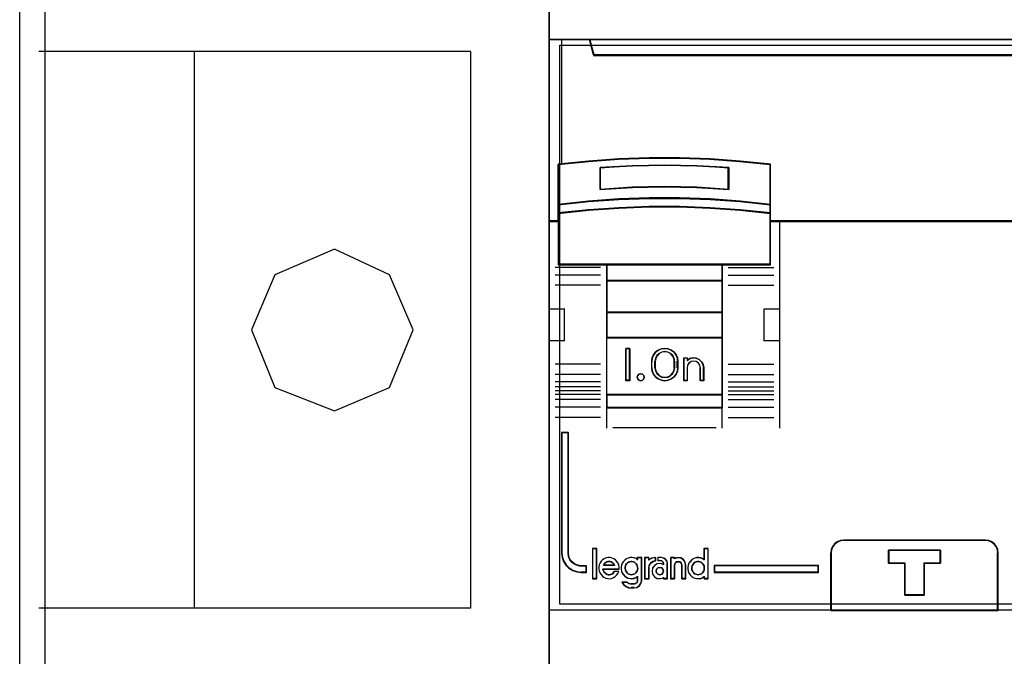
# Model space of a CAD drawing. Header units: millimetres. Extents: x 203 to 3426, y 719 to 2381.
# Tile 16 of 185: x 2512 to 2520, y 1083 to 1088. Entities that reach past the tile are written whole.
import ezdxf

# ---------------------------------------------------------------- set-up
doc = ezdxf.new("R2010")
doc.units = ezdxf.units.MM
doc.layers.add('45', color=7, linetype='Continuous')
doc.layers.add('E_Legrand_obudowy', color=7, linetype='Continuous')

# ---------------------------------------------------------------- blocks, each defined once
blk = doc.blocks.new('XL3 160 wnękowa 6x24M')
at = {"layer": 'E_Legrand_obudowy'}
for points in [[(-259.228, -72.205), (255.474, -72.205), (255.474, -1072.924), (-259.228, -1072.924), (-259.228, -72.205)], [(-257.164, -72.437), (255.694, -72.437), (255.694, -1071.563), (-257.164, -1071.563), (-257.164, -72.437)], [(-215.641, -623.885), (215.545, -623.885), (215.545, -668.998), (-215.641, -668.998), (-215.641, -623.885)], [(-222.845, -624.401), (-257.679, -624.401)], [(-245.152, -624.401), (-245.152, -669.34)], [(-222.847, -624.401), (-222.847, -669.34)], [(-227.479, -646.87), (-229.367, -642.411), (-233.828, -640.352), (-238.633, -642.411), (-240.521, -646.87), (-238.633, -651.502), (-233.828, -653.389), (-229.367, -651.502), (-227.479, -646.87)], [(-222.845, -669.339), (-257.679, -669.339)]]:
    blk.add_lwpolyline(points, dxfattribs=at)
blk = doc.blocks.new('P304 TX3')
at = {"layer": '45', "color": 139}
for points in [[(72.05327, 41.032708), (-0.0215, 41.032708), (-0.0215, -41.032709), (72.05327, -41.032709), (72.05327, 41.032708)], [(72.05327, 41.032708), (-0.0215, 41.032708), (-0.0215, -41.032709), (72.05327, -41.032709), (72.05327, 41.032708)], [(72.03177, 41.011153), (0, 41.011153), (0, -41.011153), (72.03177, -41.011153), (72.03177, 41.011153)], [(7.424626, -4.073093), (7.394228, -3.941804), (7.290875, -3.840354), (7.151046, -3.804548), (7.017295, -3.840354), (6.926102, -3.941804), (6.883545, -4.073093), (6.926102, -4.21035), (7.017295, -4.305833), (7.151046, -4.341639), (7.290875, -4.305833), (7.394228, -4.21035), (7.424626, -4.073093)], [(6.427338, -19.484384), (6.520719, -19.472892), (6.608263, -19.444161), (6.684135, -19.398192), (6.760007, -19.334985), (6.830042, -19.260285), (6.870896, -19.185585), (6.905914, -19.0879), (6.917587, -18.990215), (6.905914, -18.881039), (6.882569, -18.794846), (6.847551, -18.697162), (6.795024, -18.622462), (6.730825, -18.547762), (6.654953, -18.496046), (6.567409, -18.46157), (6.468192, -18.444331), (6.380648, -18.444331), (6.293103, -18.46157), (6.205559, -18.496046), (6.129687, -18.547762), (6.053815, -18.622462), (6.001288, -18.697162), (5.966271, -18.794846), (5.942925, -18.881039), (5.942925, -18.990215), (5.954598, -19.0879), (5.989616, -19.185585), (6.03047, -19.260285), (6.088833, -19.334985), (6.164705, -19.398192), (6.252249, -19.444161), (6.339793, -19.472892), (6.427338, -19.484384)], [(8.938576, -19.1922), (8.890457, -19.049089), (8.788204, -18.935793), (8.643848, -18.905978), (8.499492, -18.935793), (8.38521, -19.049089), (8.34912, -19.1922), (8.38521, -19.341274), (8.499492, -19.442644), (8.643848, -19.484384), (8.788204, -19.442644), (8.890457, -19.341274), (8.938576, -19.1922)], [(11.634815, -19.484384), (11.72236, -19.472892), (11.809904, -19.444161), (11.897448, -19.398192), (11.961648, -19.334985), (12.025847, -19.260285), (12.066701, -19.185585), (12.101719, -19.0879), (12.113391, -18.990215), (12.113391, -18.881039), (12.090046, -18.794846), (12.049192, -18.697162), (11.990829, -18.622462), (11.92663, -18.547762), (11.850758, -18.496046), (11.763214, -18.46157), (11.675669, -18.444331), (11.576452, -18.444331), (11.488908, -18.46157), (11.401363, -18.496046), (11.325492, -18.547762), (11.261292, -18.622462), (11.208766, -18.697162), (11.162075, -18.794846), (11.13873, -18.881039), (11.13873, -18.990215), (11.150403, -19.0879), (11.18542, -19.185585), (11.226275, -19.260285), (11.29631, -19.334985), (11.360509, -19.398192), (11.448054, -19.444161), (11.535598, -19.472892), (11.634815, -19.484384)]]:
    blk.add_lwpolyline(points, close=True, dxfattribs=at)
for points in [[(-0.0215, 22.261452), (72.05327, 22.261452)], [(3.153316, 22.261452), (3.520605, 21.034584)], [(3.475814, 21.077695), (68.555956, 21.077695)], [(17.28053, 12.514769), (14.918733, 12.772823), (12.556937, 12.952861), (10.189557, 13.042879), (7.816594, 13.042879), (5.449214, 12.952861), (3.087417, 12.772823), (0.725621, 12.514769)], [(0.725621, 12.55788), (0.725621, 4.699101)], [(14.028673, 12.239937), (11.517272, 12.404297), (8.994685, 12.459084), (6.488878, 12.404297), (3.977478, 12.239937)], [(17.23753, 4.699101), (17.23753, 12.55788)], [(3.977478, 10.583755), (3.977478, 12.283048)], [(13.985673, 10.583755), (13.985673, 12.283048)], [(14.028673, 10.583755), (11.517272, 10.747323), (8.994685, 10.815477), (6.488878, 10.747323), (3.977478, 10.583755)], [(17.28053, 9.380239), (14.918733, 9.650295), (12.556937, 9.830333), (10.189557, 9.908349), (7.816594, 9.908349), (5.449214, 9.830333), (3.087417, 9.650295), (0.725621, 9.380239)], [(17.28053, 8.708426), (14.918733, 8.966479), (12.556937, 9.146517), (10.189557, 9.236536), (7.816594, 9.236536), (5.449214, 9.146517), (3.087417, 8.966479), (0.725621, 8.708426)], [(0.768621, 8.126427), (-0.0215, 8.126427)], [(72.05327, 8.126427), (17.23753, 8.126427)], [(17.982859, 8.126427), (17.982859, -8.043798)], [(17.28053, 4.744008), (0.725621, 4.744008)], [(4.479142, 4.744008), (4.479142, -6.44869)], [(4.479142, 4.744008), (13.527009, 4.744008)], [(13.484009, 4.744008), (13.484009, -6.44869)], [(4.022269, 4.485342), (0.474789, 4.485342)], [(4.022269, 3.890769), (0.474789, 3.890769)], [(13.985673, 4.485342), (17.525987, 4.485342)], [(13.985673, 3.890769), (17.525987, 3.890769)], [(4.022269, 3.098604), (0.474789, 3.098604)], [(4.479142, 3.477622), (13.527009, 3.477622)], [(13.985673, 3.098604), (17.525987, 3.098604)], [(-0.0215, 1.255608), (1.225493, 1.255608)], [(1.180702, 1.255608), (1.180702, -1.257405)], [(4.479142, 1.009516), (13.527009, 1.009516)], [(16.786032, -1.257405), (16.786032, 1.255608)], [(16.786032, 1.255608), (18.027651, 1.255608)], [(-0.0215, -1.212498), (1.225493, -1.212498)], [(4.479142, -0.966406), (13.527009, -0.966406)], [(16.786032, -1.212498), (18.027651, -1.212498)], [(6.299465, -1.828626), (6.003842, -1.828626)], [(6.003842, -1.828626), (6.003842, -4.341639)], [(6.254674, -1.828626), (6.254674, -4.341639)], [(10.052986, -2.86329), (10.01882, -2.593128), (9.922015, -2.345958), (9.751184, -2.127529), (9.540492, -1.960833), (9.295634, -1.863115), (9.027999, -1.828626), (8.771752, -1.863115), (8.515505, -1.960833), (8.316202, -2.127529), (8.145371, -2.345958), (8.048566, -2.593128), (8.008706, -2.86329)], [(9.802154, -2.86329), (9.767754, -2.612688), (9.658822, -2.391225), (9.486823, -2.216386), (9.27469, -2.111482), (9.028158, -2.076514), (8.793093, -2.111482), (8.580961, -2.216386), (8.408962, -2.391225), (8.300029, -2.612688), (8.254163, -2.86329)], [(4.022269, -3.055494), (0.474789, -3.055494)], [(8.008706, -3.351882), (8.008706, -2.818383)], [(8.254163, -3.351882), (8.254163, -2.818383)], [(9.757363, -3.351882), (9.757363, -2.818383)], [(10.008195, -3.351882), (10.008195, -2.818383)], [(10.515234, -2.572291), (10.810857, -2.572291)], [(10.515234, -2.572291), (10.515234, -4.341639)], [(10.766066, -2.572291), (10.766066, -2.796828)], [(12.063225, -3.351882), (12.017104, -3.095897), (11.901801, -2.874819), (11.705786, -2.700284), (11.480945, -2.589745), (11.221513, -2.572291), (10.973611, -2.624652), (10.766066, -2.76428)], [(11.812393, -3.351882), (11.76589, -3.142079), (11.661257, -2.974237), (11.486869, -2.848355), (11.289229, -2.818383), (11.079964, -2.848355), (10.917202, -2.974237), (10.800943, -3.142079), (10.766066, -3.351882)], [(13.985673, -3.055494), (17.525987, -3.055494)], [(8.008706, -3.308771), (8.048566, -3.578464), (8.145371, -3.825205), (8.316202, -4.043255), (8.515505, -4.203923), (8.771752, -4.30721), (9.027999, -4.341639), (9.295634, -4.30721), (9.540492, -4.203923), (9.751184, -4.043255), (9.922015, -3.825205), (10.01882, -3.578464), (10.052986, -3.308771)], [(8.254163, -3.308771), (8.300029, -3.553546), (8.408962, -3.769181), (8.580961, -3.94402), (8.793093, -4.054751), (9.028158, -4.095547), (9.27469, -4.054751), (9.486823, -3.94402), (9.658822, -3.769181), (9.767754, -3.553546), (9.802154, -3.308771)], [(10.766066, -3.308771), (10.766066, -4.341639)], [(11.767602, -3.308771), (11.767602, -4.341639)], [(12.018434, -3.308771), (12.018434, -4.341639)], [(4.022269, -3.847659), (0.474789, -3.847659)], [(4.022269, -4.442231), (0.474789, -4.442231)], [(6.299465, -4.298528), (6.003842, -4.298528)], [(10.515234, -4.298528), (10.810857, -4.298528)], [(11.767602, -4.298528), (12.063225, -4.298528)], [(13.985673, -3.847659), (17.525987, -3.847659)], [(13.985673, -4.442231), (17.525987, -4.442231)], [(4.022269, -4.832027), (0.474789, -4.832027)], [(4.022269, -5.128415), (0.474789, -5.128415)], [(13.985673, -4.832027), (17.525987, -4.832027)], [(13.985673, -5.128415), (17.525987, -5.128415)], [(4.022269, -5.431989), (0.474789, -5.431989)], [(4.022269, -5.821784), (0.474789, -5.821784)], [(4.479142, -5.410433), (13.527009, -5.410433)], [(13.985673, -5.431989), (17.525987, -5.431989)], [(13.985673, -5.821784), (17.525987, -5.821784)], [(4.022269, -6.416357), (0.474789, -6.416357)], [(4.479142, -6.405579), (13.527009, -6.405579)], [(4.479142, -6.405579), (4.479142, -8.043798)], [(13.484009, -6.405579), (13.484009, -8.043798)], [(13.985673, -6.416357), (17.525987, -6.416357)], [(4.022269, -7.208522), (0.474789, -7.208522)], [(13.985673, -7.208522), (17.525987, -7.208522)], [(0.974661, -8.379704), (0.974661, -17.806647)], [(0.974661, -8.379704), (1.526491, -8.379704)], [(1.4817, -8.379704), (1.4817, -17.806647)], [(4.973639, -8.000687), (13.032511, -8.000687)], [(23.028165, -16.777372), (22.754957, -16.817623), (22.505001, -16.915375), (22.289922, -17.087879), (22.12716, -17.289134), (22.016715, -17.547891), (21.981837, -17.806647)], [(22.985165, -16.777372), (34.037896, -16.777372)], [(35.035849, -17.806647), (35.006772, -17.547891), (34.896279, -17.289134), (34.733449, -17.087879), (34.51828, -16.915375), (34.268219, -16.817623), (33.994896, -16.777372)], [(3.380856, -17.443796), (3.380856, -19.79155)], [(3.380856, -17.443796), (3.726646, -17.443796)], [(3.681855, -17.443796), (3.681855, -19.79155)], [(12.0686, -17.443796), (12.0686, -18.340146)], [(12.0686, -17.443796), (12.42514, -17.443796)], [(12.380348, -17.443796), (12.380348, -19.79155)], [(26.482479, -17.569537), (30.535207, -17.569537)], [(26.482479, -17.569537), (26.482479, -18.598812)], [(30.492207, -17.569537), (30.492207, -18.598812)], [(0.974661, -17.763536), (1.026273, -18.114496), (1.129496, -18.431492), (1.313004, -18.714524), (1.559594, -18.963592), (1.857795, -19.139072), (2.184669, -19.257946), (2.517278, -19.29757)], [(1.4817, -17.763536), (1.510789, -18.033049), (1.621328, -18.291094), (1.784228, -18.491795), (2.005307, -18.663824), (2.249656, -18.761308), (2.517278, -18.807182)], [(5.480678, -19.040584), (5.480678, -18.882485), (5.446309, -18.724387), (5.383299, -18.577582), (5.297377, -18.442069), (5.188542, -18.323495), (5.062522, -18.2388), (4.919318, -18.17669), (4.770386, -18.142811), (4.609997, -18.137165), (4.461065, -18.165397), (4.312132, -18.227507), (4.180385, -18.312202), (4.077278, -18.430776), (3.979899, -18.554996), (3.922617, -18.701802), (3.893976, -18.865546), (3.88252, -19.023645), (3.916889, -19.181743), (3.968443, -19.328548), (4.054365, -19.464061), (4.1632, -19.582635), (4.277763, -19.678623), (4.426696, -19.740733), (4.575628, -19.780258), (4.730288, -19.79155), (4.879221, -19.763319), (5.028153, -19.706855), (5.154173, -19.622159), (5.274464, -19.520525), (5.371843, -19.379366), (5.434853, -19.23256)], [(6.917587, -18.300961), (6.784908, -18.216239), (6.634923, -18.165406), (6.484938, -18.137165), (6.334953, -18.142813), (6.179199, -18.176702), (6.040751, -18.238832), (5.913841, -18.33485), (5.804237, -18.453461), (5.717707, -18.57772), (5.665789, -18.724571), (5.631177, -18.882719), (5.631177, -19.040867), (5.665789, -19.199015), (5.717707, -19.351514), (5.804237, -19.475773), (5.913841, -19.594384), (6.040751, -19.684754), (6.179199, -19.752532), (6.334953, -19.780773), (6.484938, -19.780773), (6.634923, -19.763828), (6.784908, -19.707347), (6.917587, -19.622625)], [(6.872795, -18.137165), (6.872795, -18.340146)], [(6.872795, -18.137165), (7.229335, -18.137165)], [(7.184544, -18.137165), (7.184544, -19.946032)], [(7.4515, -18.137165), (7.4515, -19.79155)], [(7.4515, -18.137165), (7.813415, -18.137165)], [(8.320454, -18.137165), (8.030324, -18.185433), (7.770415, -18.350924)], [(7.770415, -18.137165), (7.770415, -18.350924)], [(8.320454, -18.372479), (8.108901, -18.437762), (7.927569, -18.568328), (7.800637, -18.758242), (7.770415, -18.97783)], [(8.275663, -18.137165), (8.275663, -18.417387)], [(8.476328, -18.137165), (8.476328, -18.406609)], [(8.777326, -18.137165), (8.476328, -18.137165)], [(8.476328, -18.361702), (8.693119, -18.361702)], [(8.938576, -18.641923), (8.899241, -18.505071), (8.800903, -18.394286), (8.650119, -18.361702)], [(9.239574, -18.641923), (9.20292, -18.449634), (9.086851, -18.281382), (8.92802, -18.179228), (8.732535, -18.137165)], [(9.474281, -18.137165), (9.474281, -19.79155)], [(9.474281, -18.137165), (9.818279, -18.137165)], [(10.676483, -18.751497), (10.629667, -18.509309), (10.48922, -18.302562), (10.272697, -18.1667), (10.021062, -18.137165), (9.775279, -18.213957)], [(9.775279, -18.137165), (9.775279, -18.252128)], [(12.113391, -18.300961), (11.980712, -18.216239), (11.842265, -18.165406), (11.680742, -18.137165), (11.530757, -18.142813), (11.380773, -18.176702), (11.236556, -18.238832), (11.109646, -18.33485), (11.000041, -18.453461), (10.913512, -18.57772), (10.861594, -18.724571), (10.826982, -18.882719), (10.826982, -19.040867), (10.861594, -19.199015), (10.913512, -19.351514), (11.000041, -19.475773), (11.109646, -19.594384), (11.236556, -19.684754), (11.380773, -19.752532), (11.530757, -19.780773), (11.680742, -19.780773), (11.842265, -19.763828), (11.980712, -19.707347), (12.113391, -19.622625)], [(21.981837, -22.261453), (21.981837, -17.763536)], [(34.991057, -22.261453), (34.991057, -17.763536)], [(2.474278, -18.764071), (2.923984, -18.764071)], [(2.879192, -18.764071), (2.879192, -19.29757)], [(4.194268, -19.017348), (5.480678, -19.017348)], [(4.194268, -19.017348), (4.217689, -19.12046), (4.258674, -19.211441), (4.317225, -19.290292), (4.381631, -19.357011), (4.457747, -19.417665), (4.533863, -19.460123), (4.62169, -19.484384), (4.721226, -19.484384), (4.809053, -19.460123), (4.896879, -19.429796), (4.972995, -19.381273), (5.037401, -19.314553), (5.090097, -19.223572)], [(5.113388, -18.751497), (5.072289, -18.668306), (5.001833, -18.585116), (4.937249, -18.527522), (4.849179, -18.476328), (4.772852, -18.45073), (4.684783, -18.444331), (4.584971, -18.45073), (4.508644, -18.476328), (4.420574, -18.527522), (4.35599, -18.585116), (4.291405, -18.668306), (4.244435, -18.751497)], [(4.244435, -18.708386), (5.113388, -18.708386)], [(7.4515, -19.79155), (7.813415, -19.79155), (7.813415, -18.934719)], [(8.938576, -18.661622), (8.692793, -18.598812), (8.441158, -18.627362), (8.236339, -18.758691), (8.084188, -18.947119), (8.037372, -19.192647), (8.084188, -19.432466), (8.236339, -19.632314), (8.441158, -19.763643), (8.692793, -19.780773), (8.938576, -19.717963)], [(8.893784, -18.598812), (8.893784, -18.702997)], [(9.194782, -18.598812), (9.194782, -19.79155)], [(10.375484, -18.751497), (10.327468, -18.597914), (10.225433, -18.476328), (10.06938, -18.444331), (9.925331, -18.476328), (9.823296, -18.597914), (9.775279, -18.751497)], [(9.775279, -18.708386), (9.775279, -19.79155)], [(10.330693, -18.708386), (10.330693, -19.79155)], [(10.631691, -18.708386), (10.631691, -19.79155)], [(12.882012, -18.764071), (21.028676, -18.764071)], [(12.882012, -18.764071), (12.882012, -19.29757)], [(20.985676, -19.29757), (20.985676, -18.764071)], [(26.482479, -18.553905), (27.779638, -18.553905)], [(27.734847, -18.553905), (27.734847, -21.079492)], [(29.243422, -18.553905), (30.535207, -18.553905)], [(29.243422, -18.553905), (29.243422, -21.079492)], [(2.474278, -19.252663), (2.923984, -19.252663)], [(3.380856, -19.748439), (3.726646, -19.748439)], [(5.047097, -19.204163), (5.435887, -19.204163)], [(6.600463, -20.511864), (6.834044, -20.470479), (7.037679, -20.334502), (7.169442, -20.133491), (7.229335, -19.902921)], [(6.600463, -20.215475), (6.755789, -20.164446), (6.865811, -20.062387), (6.917587, -19.902921)], [(6.872795, -19.583181), (6.872795, -19.946032)], [(8.893784, -19.676588), (8.893784, -19.79155)], [(8.893784, -19.748439), (9.239574, -19.748439)], [(9.474281, -19.748439), (9.818279, -19.748439)], [(10.330693, -19.748439), (10.676483, -19.748439)], [(12.0686, -19.583181), (12.0686, -19.79155)], [(12.0686, -19.748439), (12.42514, -19.748439)], [(12.882012, -19.252663), (21.028676, -19.252663)], [(5.675969, -20.039439), (5.817769, -20.227197), (5.99502, -20.384672), (6.21363, -20.487637), (6.449964, -20.511864)], [(5.675969, -20.039439), (6.104175, -20.039439)], [(6.059383, -20.039439), (6.235775, -20.156797), (6.449964, -20.215475)], [(6.405173, -20.172364), (6.645255, -20.172364)], [(6.645255, -20.468753), (6.405173, -20.468753)], [(27.734847, -21.034585), (29.288213, -21.034585)], [(-0.0215, -22.218342), (72.05327, -22.218342)]]:
    blk.add_lwpolyline(points, dxfattribs=at)
at = {"layer": '45', "color": 7}
for points in [[(68.555008, 21.075193), (3.478097, 21.075193), (3.154886, 22.261452), (-0.0215, 22.261452), (-0.0215, 8.08152), (0.725229, 8.08152), (0.725229, 8.710513), (0.725229, 9.383646), (0.725229, 12.528611), (3.082442, 12.765863), (5.439655, 12.931388), (7.802441, 13.01415), (10.170799, 13.01415), (12.533585, 12.931388), (14.890798, 12.765863), (17.248011, 12.528611), (17.248011, 9.383646), (17.248011, 8.710513), (17.248011, 8.08152), (17.99474, 8.08152), (71.057108, 8.08152), (71.057108, 22.261452), (68.878219, 22.261452), (68.555008, 21.075193)], [(3.476536, 21.034584), (68.555234, 21.034584), (68.878454, 22.261452), (3.153316, 22.261452), (3.476536, 21.034584)], [(11.517272, 10.718914), (14.028673, 10.583755), (14.028673, 12.278872), (11.517272, 12.414031), (8.994685, 12.459084), (6.488878, 12.414031), (3.977478, 12.278872), (3.977478, 10.583755), (6.488878, 10.718914), (8.994685, 10.77523), (11.517272, 10.718914)], [(14.918733, 9.66265), (12.556937, 9.834068), (10.189557, 9.908349), (7.816594, 9.908349), (5.449214, 9.834068), (3.087417, 9.66265), (0.725621, 9.405524), (0.725621, 8.708426), (3.087417, 8.954124), (5.449214, 9.125542), (7.816594, 9.211251), (10.189557, 9.211251), (12.556937, 9.125542), (14.918733, 8.954124), (17.28053, 8.708426), (17.28053, 9.405524), (14.918733, 9.66265)], [(4.488861, 4.699101), (13.517289, 4.699101), (17.28053, 4.699101), (17.28053, 8.114673), (17.28053, 8.747803), (14.918733, 8.986616), (12.556937, 9.153229), (10.189557, 9.236536), (7.816594, 9.236536), (5.449214, 9.153229), (3.087417, 8.986616), (0.725621, 8.747803), (0.725621, 8.114673), (0.725621, 4.699101), (4.488861, 4.699101)], [(14.904648, 9.649922), (12.548475, 9.815181), (10.186732, 9.886793), (7.819419, 9.886793), (5.457675, 9.815181), (3.101502, 9.649922), (0.745329, 9.402034), (0.745329, 8.729981), (3.101502, 8.966852), (5.457675, 9.132111), (7.819419, 9.214741), (10.186732, 9.214741), (12.548475, 9.132111), (14.904648, 8.966852), (17.260821, 8.729981), (17.260821, 9.402034), (14.904648, 9.649922)], [(14.904648, 9.649922), (12.548475, 9.815181), (10.186732, 9.886793), (7.819419, 9.886793), (5.457675, 9.815181), (3.101502, 9.649922), (0.745329, 9.402034), (0.745329, 8.729981), (3.101502, 8.966852), (5.457675, 9.132111), (7.819419, 9.214741), (10.186732, 9.214741), (12.548475, 9.132111), (14.904648, 8.966852), (17.260821, 8.729981), (17.260821, 9.402034), (14.904648, 9.649922)], [(4.49961, 4.720656), (13.506541, 4.720656), (17.260821, 4.720656), (17.260821, 8.103776), (17.260821, 8.730891), (14.904648, 8.967435), (12.548475, 9.132465), (10.186732, 9.21498), (7.819419, 9.21498), (5.457675, 9.132465), (3.101502, 8.967435), (0.745329, 8.730891), (0.745329, 8.103776), (0.745329, 4.720656), (4.49961, 4.720656)], [(13.527009, 4.744008), (4.479142, 4.744008), (4.479142, 3.434511), (13.527009, 3.434511), (13.527009, 4.744008)], [(13.5073, 4.722453), (4.49885, 4.722453), (4.49885, 3.456066), (13.5073, 3.456066), (13.5073, 4.722453)], [(13.527009, 3.477622), (4.479142, 3.477622), (4.479142, 0.964609), (13.527009, 0.964609), (13.527009, 3.477622)], [(13.5073, 3.457863), (4.49885, 3.457863), (4.49885, 0.986164), (13.5073, 0.986164), (13.5073, 3.457863)], [(13.527009, 1.009516), (4.479142, 1.009516), (4.479142, -1.009517), (13.527009, -1.009517), (13.527009, 1.009516)], [(13.5073, 0.987961), (4.49885, 0.987961), (4.49885, -0.987961), (13.5073, -0.987961), (13.5073, 0.987961)], [(4.479142, -5.453544), (13.527009, -5.453544), (13.527009, -0.966406), (4.479142, -0.966406), (4.479142, -5.453544)], [(6.299465, -1.828626), (6.299465, -4.341639), (6.003842, -4.341639), (6.003842, -1.828626), (6.299465, -1.828626)], [(8.145371, -2.332348), (8.316202, -2.119665), (8.515505, -1.957355), (8.771752, -1.862207), (9.027999, -1.828626), (9.295634, -1.862207), (9.540492, -1.957355), (9.751184, -2.119665), (9.922015, -2.332348), (10.01882, -2.573015), (10.052986, -2.83607), (10.052986, -3.334195), (10.01882, -3.59725), (9.922015, -3.837917), (9.751184, -4.0506), (9.540492, -4.207313), (9.295634, -4.308058), (9.027999, -4.341639), (8.771752, -4.308058), (8.515505, -4.207313), (8.316202, -4.0506), (8.145371, -3.837917), (8.048566, -3.59725), (8.008706, -3.334195), (8.008706, -2.83607), (8.048566, -2.573015), (8.145371, -2.332348)], [(8.408962, -2.380213), (8.300029, -2.593927), (8.254163, -2.835761), (8.254163, -3.336301), (8.300029, -3.572511), (8.408962, -3.7806), (8.580961, -3.949322), (8.793093, -4.056179), (9.028158, -4.095547), (9.27469, -4.056179), (9.486823, -3.949322), (9.658822, -3.7806), (9.767754, -3.572511), (9.802154, -3.336301), (9.802154, -2.835761), (9.767754, -2.593927), (9.658822, -2.380213), (9.486823, -2.211491), (9.27469, -2.110259), (9.028158, -2.076514), (8.793093, -2.110259), (8.580961, -2.211491), (8.408962, -2.380213)], [(10.515234, -4.341639), (10.515234, -2.572291), (10.773232, -2.572291), (10.773232, -2.758242), (10.979631, -2.623005), (11.226163, -2.572291), (11.484162, -2.589196), (11.70776, -2.696258), (11.902693, -2.865304), (12.017359, -3.079429), (12.063225, -3.327363), (12.063225, -4.341639), (11.805226, -4.341639), (11.805226, -3.327363), (11.75936, -3.130143), (11.656161, -2.972367), (11.484162, -2.854034), (11.289229, -2.82586), (11.08283, -2.854034), (10.922298, -2.972367), (10.807632, -3.130143), (10.773232, -3.327363), (10.773232, -4.341639), (10.515234, -4.341639)], [(7.394228, -3.941804), (7.424626, -4.073093), (7.394228, -4.21035), (7.290875, -4.305833), (7.151046, -4.341639), (7.017295, -4.305833), (6.926102, -4.21035), (6.883545, -4.073093), (6.926102, -3.941804), (7.017295, -3.840354), (7.151046, -3.804548), (7.290875, -3.840354), (7.394228, -3.941804)], [(13.527009, -5.410433), (4.479142, -5.410433), (4.479142, -6.44869), (13.527009, -6.44869), (13.527009, -5.410433)], [(13.5073, -5.430192), (4.49885, -5.430192), (4.49885, -6.427135), (13.5073, -6.427135), (13.5073, -5.430192)], [(2.923984, -19.29757), (2.923984, -18.806073), (2.5079, -18.806073), (2.245711, -18.761893), (2.00632, -18.668012), (1.789729, -18.502339), (1.630135, -18.309053), (1.521839, -18.060543), (1.49334, -17.800989), (1.49334, -8.379704), (0.974661, -8.379704), (0.974661, -17.800989), (1.025959, -18.14338), (1.128555, -18.452637), (1.310948, -18.728759), (1.556038, -18.971746), (1.852426, -19.142942), (2.177313, -19.258913), (2.5079, -19.29757), (2.923984, -19.29757)], [(21.981837, -22.261453), (35.035849, -22.261453), (35.035849, -17.76994), (35.007908, -17.520412), (34.901732, -17.270884), (34.745263, -17.076806), (34.5385, -16.910454), (34.298207, -16.816187), (34.035563, -16.777372), (22.987711, -16.777372), (22.725066, -16.816187), (22.484774, -16.910454), (22.278011, -17.076806), (22.121542, -17.270884), (22.015366, -17.520412), (21.981837, -17.76994), (21.981837, -22.261453)], [(22.003337, -22.239897), (35.014349, -22.239897), (35.014349, -17.783693), (34.9865, -17.536126), (34.880674, -17.288559), (34.72472, -17.096007), (34.518638, -16.930963), (34.279137, -16.837438), (34.017358, -16.798927), (23.005898, -16.798927), (22.744118, -16.837438), (22.504617, -16.930963), (22.298535, -17.096007), (22.142582, -17.288559), (22.036756, -17.536126), (22.003337, -17.783693), (22.003337, -22.239897)], [(3.705146, -19.769995), (3.705146, -17.465352), (3.402356, -17.465352), (3.402356, -19.769995), (3.705146, -19.769995)], [(29.274358, -18.56681), (29.274358, -21.079492), (27.748956, -21.079492), (27.748956, -18.56681), (26.482479, -18.56681), (26.482479, -17.569537), (30.535207, -17.569537), (30.535207, -18.56681), (29.274358, -18.56681)], [(27.748956, -18.56681), (27.748956, -21.079492), (29.274358, -21.079492), (29.274358, -18.56681), (30.535207, -18.56681), (30.535207, -17.569537), (26.482479, -17.569537), (26.482479, -18.56681), (27.748956, -18.56681)], [(27.755787, -18.576116), (27.755787, -21.057937), (29.265678, -21.057937), (29.265678, -18.576116), (30.513707, -18.576116), (30.513707, -17.591092), (26.502187, -17.591092), (26.502187, -18.576116), (27.755787, -18.576116)], [(21.028676, -18.764071), (12.882012, -18.764071), (12.882012, -19.29757), (21.028676, -19.29757), (21.028676, -18.764071)]]:
    blk.add_lwpolyline(points, close=True, dxfattribs=at)
at = {"layer": '45', "color": 140}
for points in [[(68.555008, 21.075193), (3.478097, 21.075193), (3.154886, 22.261452), (-0.0215, 22.261452), (-0.0215, 8.08152), (0.725229, 8.08152), (0.725229, 8.710513), (0.725229, 9.383646), (0.725229, 12.528611), (3.082442, 12.765863), (5.439655, 12.931388), (7.802441, 13.01415), (10.170799, 13.01415), (12.533585, 12.931388), (14.890798, 12.765863), (17.248011, 12.528611), (17.248011, 9.383646), (17.248011, 8.710513), (17.248011, 8.08152), (17.99474, 8.08152), (71.057108, 8.08152), (71.057108, 22.261452), (68.878219, 22.261452), (68.555008, 21.075193)], [(68.535021, 21.057244), (3.49748, 21.057244), (3.174464, 22.239897), (0, 22.239897), (0, 8.103075), (0.746277, 8.103075), (0.746277, 8.730156), (0.746277, 9.401242), (0.746277, 12.536646), (3.102064, 12.773177), (5.457851, 12.938198), (7.819208, 13.020709), (10.186133, 13.020709), (12.547489, 12.938198), (14.903276, 12.773177), (17.259063, 12.536646), (17.259063, 9.401242), (17.259063, 8.730156), (17.259063, 8.103075), (18.005341, 8.103075), (71.035609, 8.103075), (71.035609, 22.239897), (68.858037, 22.239897), (68.535021, 21.057244)], [(3.497824, 21.05614), (68.533945, 21.05614), (68.856954, 22.239897), (3.174816, 22.239897), (3.497824, 21.05614)]]:
    blk.add_lwpolyline(points, close=True, dxfattribs=at)
blk.add_lwpolyline([(0.974661, 22.261452), (0.974661, 12.548899)], dxfattribs=at)
at = {"layer": '45', "color": 59}
for points in [[(3.476536, 21.034584), (68.555234, 21.034584), (68.878454, 22.261452), (3.153316, 22.261452), (3.476536, 21.034584)], [(12.556937, 9.797713), (14.918733, 9.630724), (17.28053, 9.380239), (17.28053, 12.553043), (14.918733, 12.792395), (12.556937, 12.959384), (10.189557, 13.042879), (7.816594, 13.042879), (5.449214, 12.959384), (3.087417, 12.792395), (0.725621, 12.553043), (0.725621, 9.380239), (3.087417, 9.630724), (5.449214, 9.797713), (7.816594, 9.870075), (10.189557, 9.870075), (12.556937, 9.797713)], [(12.548475, 9.814355), (14.904648, 9.649331), (17.260821, 9.401794), (17.260821, 12.537253), (14.904648, 12.773788), (12.548475, 12.938812), (10.186732, 13.021324), (7.819419, 13.021324), (5.457675, 12.938812), (3.101502, 12.773788), (0.745329, 12.537253), (0.745329, 9.401794), (3.101502, 9.649331), (5.457675, 9.814355), (7.819419, 9.885865), (10.186732, 9.885865), (12.548475, 9.814355)], [(14.028673, 12.278872), (14.028673, 10.583755), (11.517272, 10.718914), (8.994685, 10.77523), (6.488878, 10.718914), (3.977478, 10.583755), (3.977478, 12.278872), (6.488878, 12.414031), (8.994685, 12.459084), (11.517272, 12.414031), (14.028673, 12.278872)], [(11.517272, 10.718914), (14.028673, 10.583755), (14.028673, 12.278872), (11.517272, 12.414031), (8.994685, 12.459084), (6.488878, 12.414031), (3.977478, 12.278872), (3.977478, 10.583755), (6.488878, 10.718914), (8.994685, 10.77523), (11.517272, 10.718914)], [(11.506516, 10.737492), (14.007173, 10.60531), (14.007173, 12.263083), (11.506516, 12.395265), (8.994721, 12.439325), (6.499634, 12.395265), (3.998978, 12.263083), (3.998978, 10.60531), (6.499634, 10.737492), (8.994721, 10.792567), (11.506516, 10.737492)], [(11.506516, 10.737492), (14.007173, 10.60531), (14.007173, 12.263083), (11.506516, 12.395265), (8.994721, 12.439325), (6.499634, 12.395265), (3.998978, 12.263083), (3.998978, 10.60531), (6.499634, 10.737492), (8.994721, 10.792567), (11.506516, 10.737492)], [(14.918733, 9.66265), (12.556937, 9.834068), (10.189557, 9.908349), (7.816594, 9.908349), (5.449214, 9.834068), (3.087417, 9.66265), (0.725621, 9.405524), (0.725621, 8.708426), (3.087417, 8.954124), (5.449214, 9.125542), (7.816594, 9.211251), (10.189557, 9.211251), (12.556937, 9.125542), (14.918733, 8.954124), (17.28053, 8.708426), (17.28053, 9.405524), (14.918733, 9.66265)], [(4.488861, 4.699101), (13.517289, 4.699101), (17.28053, 4.699101), (17.28053, 8.114673), (17.28053, 8.747803), (14.918733, 8.986616), (12.556937, 9.153229), (10.189557, 9.236536), (7.816594, 9.236536), (5.449214, 9.153229), (3.087417, 8.986616), (0.725621, 8.747803), (0.725621, 8.114673), (0.725621, 4.699101), (4.488861, 4.699101)], [(4.49961, 4.720656), (13.506541, 4.720656), (17.260821, 4.720656), (17.260821, 8.103776), (17.260821, 8.730891), (14.904648, 8.967435), (12.548475, 9.132465), (10.186732, 9.21498), (7.819419, 9.21498), (5.457675, 9.132465), (3.101502, 8.967435), (0.745329, 8.730891), (0.745329, 8.103776), (0.745329, 4.720656), (4.49961, 4.720656)], [(13.527009, 4.744008), (4.479142, 4.744008), (4.479142, 3.434511), (13.527009, 3.434511), (13.527009, 4.744008)], [(13.5073, 4.722453), (4.49885, 4.722453), (4.49885, 3.456066), (13.5073, 3.456066), (13.5073, 4.722453)], [(13.527009, 3.477622), (4.479142, 3.477622), (4.479142, 0.964609), (13.527009, 0.964609), (13.527009, 3.477622)], [(13.5073, 3.457863), (4.49885, 3.457863), (4.49885, 0.986164), (13.5073, 0.986164), (13.5073, 3.457863)], [(13.527009, 1.009516), (4.479142, 1.009516), (4.479142, -1.009517), (13.527009, -1.009517), (13.527009, 1.009516)], [(13.5073, 0.987961), (4.49885, 0.987961), (4.49885, -0.987961), (13.5073, -0.987961), (13.5073, 0.987961)], [(4.479142, -5.453544), (13.527009, -5.453544), (13.527009, -0.966406), (4.479142, -0.966406), (4.479142, -5.453544)], [(6.299465, -1.828626), (6.299465, -4.341639), (6.003842, -4.341639), (6.003842, -1.828626), (6.299465, -1.828626)], [(8.145371, -2.332348), (8.316202, -2.119665), (8.515505, -1.957355), (8.771752, -1.862207), (9.027999, -1.828626), (9.295634, -1.862207), (9.540492, -1.957355), (9.751184, -2.119665), (9.922015, -2.332348), (10.01882, -2.573015), (10.052986, -2.83607), (10.052986, -3.334195), (10.01882, -3.59725), (9.922015, -3.837917), (9.751184, -4.0506), (9.540492, -4.207313), (9.295634, -4.308058), (9.027999, -4.341639), (8.771752, -4.308058), (8.515505, -4.207313), (8.316202, -4.0506), (8.145371, -3.837917), (8.048566, -3.59725), (8.008706, -3.334195), (8.008706, -2.83607), (8.048566, -2.573015), (8.145371, -2.332348)], [(8.408962, -2.380213), (8.300029, -2.593927), (8.254163, -2.835761), (8.254163, -3.336301), (8.300029, -3.572511), (8.408962, -3.7806), (8.580961, -3.949322), (8.793093, -4.056179), (9.028158, -4.095547), (9.27469, -4.056179), (9.486823, -3.949322), (9.658822, -3.7806), (9.767754, -3.572511), (9.802154, -3.336301), (9.802154, -2.835761), (9.767754, -2.593927), (9.658822, -2.380213), (9.486823, -2.211491), (9.27469, -2.110259), (9.028158, -2.076514), (8.793093, -2.110259), (8.580961, -2.211491), (8.408962, -2.380213)], [(8.426162, -2.395284), (8.320255, -2.604434), (8.275663, -2.841104), (8.275663, -3.330957), (8.320255, -3.562123), (8.426162, -3.76577), (8.593383, -3.930889), (8.799623, -4.035464), (9.028158, -4.073991), (9.267842, -4.035464), (9.474082, -3.930889), (9.641303, -3.76577), (9.74721, -3.562123), (9.780654, -3.330957), (9.780654, -2.841104), (9.74721, -2.604434), (9.641303, -2.395284), (9.474082, -2.230165), (9.267842, -2.131094), (9.028158, -2.09807), (8.799623, -2.131094), (8.593383, -2.230165), (8.426162, -2.395284)], [(10.515234, -4.341639), (10.515234, -2.572291), (10.773232, -2.572291), (10.773232, -2.758242), (10.979631, -2.623005), (11.226163, -2.572291), (11.484162, -2.589196), (11.70776, -2.696258), (11.902693, -2.865304), (12.017359, -3.079429), (12.063225, -3.327363), (12.063225, -4.341639), (11.805226, -4.341639), (11.805226, -3.327363), (11.75936, -3.130143), (11.656161, -2.972367), (11.484162, -2.854034), (11.289229, -2.82586), (11.08283, -2.854034), (10.922298, -2.972367), (10.807632, -3.130143), (10.773232, -3.327363), (10.773232, -4.341639), (10.515234, -4.341639)], [(7.394228, -3.941804), (7.424626, -4.073093), (7.394228, -4.21035), (7.290875, -4.305833), (7.151046, -4.341639), (7.017295, -4.305833), (6.926102, -4.21035), (6.883545, -4.073093), (6.926102, -3.941804), (7.017295, -3.840354), (7.151046, -3.804548), (7.290875, -3.840354), (7.394228, -3.941804)], [(13.527009, -5.410433), (4.479142, -5.410433), (4.479142, -6.44869), (13.527009, -6.44869), (13.527009, -5.410433)], [(13.5073, -5.430192), (4.49885, -5.430192), (4.49885, -6.427135), (13.5073, -6.427135), (13.5073, -5.430192)], [(21.981837, -22.261453), (35.035849, -22.261453), (35.035849, -17.76994), (35.007908, -17.520412), (34.901732, -17.270884), (34.745263, -17.076806), (34.5385, -16.910454), (34.298207, -16.816187), (34.035563, -16.777372), (22.987711, -16.777372), (22.725066, -16.816187), (22.484774, -16.910454), (22.278011, -17.076806), (22.121542, -17.270884), (22.015366, -17.520412), (21.981837, -17.76994), (21.981837, -22.261453)], [(3.726646, -19.79155), (3.726646, -17.443796), (3.380856, -17.443796), (3.380856, -19.79155), (3.726646, -19.79155)], [(10.912904, -18.586856), (10.861351, -18.73254), (10.826982, -18.88943), (10.826982, -19.046321), (10.861351, -19.203211), (10.912904, -19.354498), (10.998827, -19.477769), (11.107662, -19.595437), (11.233682, -19.685089), (11.376886, -19.752328), (11.525818, -19.780344), (11.67475, -19.780344), (11.835139, -19.763534), (11.972615, -19.707502), (12.104362, -19.623453), (12.104362, -19.79155), (12.42514, -19.79155), (12.42514, -17.443796), (12.104362, -17.443796), (12.104362, -18.312297), (11.972615, -18.228249), (11.835139, -18.17782), (11.67475, -18.149803), (11.525818, -18.155407), (11.376886, -18.189026), (11.233682, -18.250662), (11.107662, -18.345917), (10.998827, -18.463584), (10.912904, -18.586856)], [(29.274358, -18.56681), (29.274358, -21.079492), (27.748956, -21.079492), (27.748956, -18.56681), (26.482479, -18.56681), (26.482479, -17.569537), (30.535207, -17.569537), (30.535207, -18.56681), (29.274358, -18.56681)], [(27.748956, -18.56681), (27.748956, -21.079492), (29.274358, -21.079492), (29.274358, -18.56681), (30.535207, -18.56681), (30.535207, -17.569537), (26.482479, -17.569537), (26.482479, -18.56681), (27.748956, -18.56681)], [(27.755787, -18.576116), (27.755787, -21.057937), (29.265678, -21.057937), (29.265678, -18.576116), (30.513707, -18.576116), (30.513707, -17.591092), (26.502187, -17.591092), (26.502187, -18.576116), (27.755787, -18.576116)], [(3.893976, -18.865546), (3.88252, -19.023645), (3.916889, -19.181743), (3.968443, -19.328548), (4.054365, -19.464061), (4.1632, -19.582635), (4.277763, -19.678623), (4.426696, -19.740733), (4.575628, -19.780258), (4.730288, -19.79155), (4.879221, -19.763319), (5.028153, -19.706855), (5.154173, -19.622159), (5.274464, -19.520525), (5.371843, -19.379366), (5.434853, -19.23256), (5.079706, -19.23256), (5.028153, -19.317256), (4.965143, -19.379366), (4.890677, -19.424537), (4.804755, -19.452768), (4.718832, -19.475354), (4.621453, -19.475354), (4.535531, -19.452768), (4.461065, -19.413244), (4.386599, -19.35678), (4.323589, -19.29467), (4.266307, -19.221267), (4.22621, -19.136572), (4.203297, -19.040584), (5.480678, -19.040584), (5.480678, -18.882485), (5.446309, -18.724387), (5.383299, -18.577582), (5.297377, -18.442069), (5.188542, -18.323495), (5.062522, -18.2388), (4.919318, -18.17669), (4.770386, -18.142811), (4.609997, -18.137165), (4.461065, -18.165397), (4.312132, -18.227507), (4.180385, -18.312202), (4.077278, -18.430776), (3.979899, -18.554996), (3.922617, -18.701802), (3.893976, -18.865546)], [(5.665546, -18.719638), (5.631177, -18.876458), (5.631177, -19.033278), (5.665546, -19.190097), (5.7171, -19.341317), (5.803022, -19.464532), (5.911857, -19.582147), (6.037877, -19.671758), (6.175353, -19.738967), (6.330013, -19.76697), (6.478945, -19.76697), (6.627878, -19.750168), (6.77681, -19.694161), (6.908558, -19.61015), (6.908558, -19.934991), (6.862732, -20.075009), (6.765354, -20.16462), (6.627878, -20.209426), (6.427392, -20.209426), (6.232634, -20.16462), (6.072246, -20.075009), (5.677002, -20.075009), (5.814478, -20.248631), (5.986323, -20.394249), (6.198265, -20.489461), (6.427392, -20.511864), (6.627878, -20.511864), (6.851276, -20.472659), (7.046034, -20.343843), (7.172053, -20.153419), (7.229335, -19.934991), (7.229335, -18.137165), (6.908558, -18.137165), (6.908558, -18.299586), (6.77681, -18.215575), (6.627878, -18.165169), (6.478945, -18.137165), (6.330013, -18.142766), (6.175353, -18.17637), (6.037877, -18.237978), (5.911857, -18.33319), (5.803022, -18.450805), (5.7171, -18.57402), (5.665546, -18.719638)], [(7.4515, -18.137165), (7.4515, -19.79155), (7.786165, -19.79155), (7.786165, -18.955888), (7.815522, -18.746973), (7.938819, -18.566289), (8.114958, -18.442069), (8.320454, -18.379959), (8.320454, -18.137165), (8.038631, -18.17669), (7.786165, -18.312202), (7.786165, -18.137165), (7.4515, -18.137165)], [(7.473, -18.156924), (7.473, -19.769995), (7.791104, -19.769995), (7.791104, -18.955202), (7.819008, -18.751503), (7.936204, -18.575332), (8.103627, -18.454214), (8.298954, -18.393655), (8.298954, -18.156924), (8.031077, -18.195462), (7.791104, -18.32759), (7.791104, -18.156924), (7.473, -18.156924)], [(8.233886, -18.769558), (8.083611, -18.955888), (8.037372, -19.198682), (8.083611, -19.435829), (8.233886, -19.633452), (8.436179, -19.763319), (8.684712, -19.780258), (8.927464, -19.718148), (8.927464, -19.79155), (9.239574, -19.79155), (9.239574, -18.61146), (9.204895, -18.430776), (9.095079, -18.272678), (8.944803, -18.17669), (8.759849, -18.137165), (8.493978, -18.137165), (8.493978, -18.368666), (8.673152, -18.368666), (8.806088, -18.396898), (8.892785, -18.492886), (8.927464, -18.61146), (8.927464, -18.67357), (8.684712, -18.61146), (8.436179, -18.639692), (8.233886, -18.769558)], [(9.474281, -18.137165), (9.474281, -19.79155), (9.786391, -19.79155), (9.786391, -18.724387), (9.83263, -18.588874), (9.930886, -18.481593), (10.069602, -18.453362), (10.219877, -18.481593), (10.318134, -18.588874), (10.364373, -18.724387), (10.364373, -19.79155), (10.676483, -19.79155), (10.676483, -18.724387), (10.630244, -18.492886), (10.491529, -18.295263), (10.277675, -18.165397), (10.029143, -18.137165), (9.786391, -18.210568), (9.786391, -18.137165), (9.474281, -18.137165)], [(9.495781, -18.156924), (9.495781, -19.769995), (9.796727, -19.769995), (9.796727, -18.729482), (9.841312, -18.597353), (9.936055, -18.492751), (10.069809, -18.465224), (10.214709, -18.492751), (10.309451, -18.597353), (10.354036, -18.729482), (10.354036, -19.769995), (10.654983, -19.769995), (10.654983, -18.729482), (10.610398, -18.503762), (10.476644, -18.311074), (10.27044, -18.184451), (10.030797, -18.156924), (9.796727, -18.228494), (9.796727, -18.156924), (9.495781, -18.156924)], [(5.072289, -18.668306), (5.113388, -18.751497), (4.244435, -18.751497), (4.291405, -18.668306), (4.35599, -18.585116), (4.420574, -18.527522), (4.508644, -18.476328), (4.584971, -18.45073), (4.684783, -18.444331), (4.772852, -18.45073), (4.849179, -18.476328), (4.937249, -18.527522), (5.001833, -18.585116), (5.072289, -18.668306)], [(5.113388, -18.751497), (4.244435, -18.751497), (4.291405, -18.668306), (4.35599, -18.585116), (4.420574, -18.527522), (4.508644, -18.476328), (4.584971, -18.45073), (4.684783, -18.444331), (4.772852, -18.45073), (4.849179, -18.476328), (4.937249, -18.527522), (5.001833, -18.585116), (5.072289, -18.668306), (5.113388, -18.751497)], [(6.293103, -18.46157), (6.380648, -18.444331), (6.468192, -18.444331), (6.567409, -18.46157), (6.654953, -18.496046), (6.730825, -18.547762), (6.795024, -18.622462), (6.847551, -18.697162), (6.882569, -18.794846), (6.905914, -18.881039), (6.917587, -18.990215), (6.905914, -19.0879), (6.870896, -19.185585), (6.830042, -19.260285), (6.760007, -19.334985), (6.684135, -19.398192), (6.608263, -19.444161), (6.520719, -19.472892), (6.427338, -19.484384), (6.339793, -19.472892), (6.252249, -19.444161), (6.164705, -19.398192), (6.088833, -19.334985), (6.03047, -19.260285), (5.989616, -19.185585), (5.954598, -19.0879), (5.942925, -18.990215), (5.942925, -18.881039), (5.966271, -18.794846), (6.001288, -18.697162), (6.053815, -18.622462), (6.129687, -18.547762), (6.205559, -18.496046), (6.293103, -18.46157)], [(6.053815, -18.622462), (6.129687, -18.547762), (6.205559, -18.496046), (6.293103, -18.46157), (6.380648, -18.444331), (6.468192, -18.444331), (6.567409, -18.46157), (6.654953, -18.496046), (6.730825, -18.547762), (6.795024, -18.622462), (6.847551, -18.697162), (6.882569, -18.794846), (6.905914, -18.881039), (6.917587, -18.990215), (6.905914, -19.0879), (6.870896, -19.185585), (6.830042, -19.260285), (6.760007, -19.334985), (6.684135, -19.398192), (6.608263, -19.444161), (6.520719, -19.472892), (6.427338, -19.484384), (6.339793, -19.472892), (6.252249, -19.444161), (6.164705, -19.398192), (6.088833, -19.334985), (6.03047, -19.260285), (5.989616, -19.185585), (5.954598, -19.0879), (5.942925, -18.990215), (5.942925, -18.881039), (5.966271, -18.794846), (6.001288, -18.697162), (6.053815, -18.622462)], [(8.890457, -19.049089), (8.938576, -19.1922), (8.890457, -19.341274), (8.788204, -19.442644), (8.643848, -19.484384), (8.499492, -19.442644), (8.38521, -19.341274), (8.34912, -19.1922), (8.38521, -19.049089), (8.499492, -18.935793), (8.643848, -18.905978), (8.788204, -18.935793), (8.890457, -19.049089)], [(8.890457, -19.049089), (8.938576, -19.1922), (8.890457, -19.341274), (8.788204, -19.442644), (8.643848, -19.484384), (8.499492, -19.442644), (8.38521, -19.341274), (8.34912, -19.1922), (8.38521, -19.049089), (8.499492, -18.935793), (8.643848, -18.905978), (8.788204, -18.935793), (8.890457, -19.049089)], [(11.850758, -18.496046), (11.92663, -18.547762), (11.990829, -18.622462), (12.049192, -18.697162), (12.090046, -18.794846), (12.113391, -18.881039), (12.113391, -18.990215), (12.101719, -19.0879), (12.066701, -19.185585), (12.025847, -19.260285), (11.961648, -19.334985), (11.897448, -19.398192), (11.809904, -19.444161), (11.72236, -19.472892), (11.634815, -19.484384), (11.535598, -19.472892), (11.448054, -19.444161), (11.360509, -19.398192), (11.29631, -19.334985), (11.226275, -19.260285), (11.18542, -19.185585), (11.150403, -19.0879), (11.13873, -18.990215), (11.13873, -18.881039), (11.162075, -18.794846), (11.208766, -18.697162), (11.261292, -18.622462), (11.325492, -18.547762), (11.401363, -18.496046), (11.488908, -18.46157), (11.576452, -18.444331), (11.675669, -18.444331), (11.763214, -18.46157), (11.850758, -18.496046)], [(11.261292, -18.622462), (11.325492, -18.547762), (11.401363, -18.496046), (11.488908, -18.46157), (11.576452, -18.444331), (11.675669, -18.444331), (11.763214, -18.46157), (11.850758, -18.496046), (11.92663, -18.547762), (11.990829, -18.622462), (12.049192, -18.697162), (12.090046, -18.794846), (12.113391, -18.881039), (12.113391, -18.990215), (12.101719, -19.0879), (12.066701, -19.185585), (12.025847, -19.260285), (11.961648, -19.334985), (11.897448, -19.398192), (11.809904, -19.444161), (11.72236, -19.472892), (11.634815, -19.484384), (11.535598, -19.472892), (11.448054, -19.444161), (11.360509, -19.398192), (11.29631, -19.334985), (11.226275, -19.260285), (11.18542, -19.185585), (11.150403, -19.0879), (11.13873, -18.990215), (11.13873, -18.881039), (11.162075, -18.794846), (11.208766, -18.697162), (11.261292, -18.622462)], [(21.008967, -18.78383), (12.903512, -18.78383), (12.903512, -19.276015), (21.008967, -19.276015), (21.008967, -18.78383)]]:
    blk.add_lwpolyline(points, close=True, dxfattribs=at)
at = {"layer": '45', "color": 1}
for points in [[(2.923984, -19.29757), (2.923984, -18.806073), (2.5079, -18.806073), (2.245711, -18.761893), (2.00632, -18.668012), (1.789729, -18.502339), (1.630135, -18.309053), (1.521839, -18.060543), (1.49334, -17.800989), (1.49334, -8.379704), (0.974661, -8.379704), (0.974661, -17.800989), (1.025959, -18.14338), (1.128555, -18.452637), (1.310948, -18.728759), (1.556038, -18.971746), (1.852426, -19.142942), (2.177313, -19.258913), (2.5079, -19.29757), (2.923984, -19.29757)], [(2.902484, -19.276015), (2.902484, -18.786458), (2.495579, -18.786458), (2.239173, -18.742453), (2.005063, -18.648942), (1.793249, -18.483923), (1.637176, -18.291401), (1.531269, -18.043872), (1.503399, -17.785343), (1.503399, -8.40126), (0.996161, -8.40126), (0.996161, -17.785343), (1.046327, -18.126382), (1.14666, -18.434417), (1.32503, -18.709449), (1.564713, -18.951477), (1.854564, -19.121997), (2.172284, -19.23751), (2.495579, -19.276015), (2.902484, -19.276015)], [(21.028676, -18.764071), (12.882012, -18.764071), (12.882012, -19.29757), (21.028676, -19.29757), (21.028676, -18.764071)]]:
    blk.add_lwpolyline(points, close=True, dxfattribs=at)
blk = doc.blocks.new('G$CCC6CD2FA')
at = {"xscale": 0.103478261, "yscale": 0.103478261, "zscale": 0.103478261}
blk.add_blockref('P304 TX3', (-133.8358, 13.7568), dxfattribs=at)
at = {"layer": 'E_Legrand_obudowy', "color": 67, "true_color": 0x727430, "xscale": 0.1, "yscale": 0.1, "zscale": 0.1}
blk.add_blockref('XL3 160 wnękowa 6x24M', (-112.1857, 78.4038), dxfattribs=at)

msp = doc.modelspace()

# ---------------------------------------------------------------- block references
msp.add_blockref('G$CCC6CD2FA', (2650.3343, 1071.6878))

doc.saveas('drawing.dxf')
